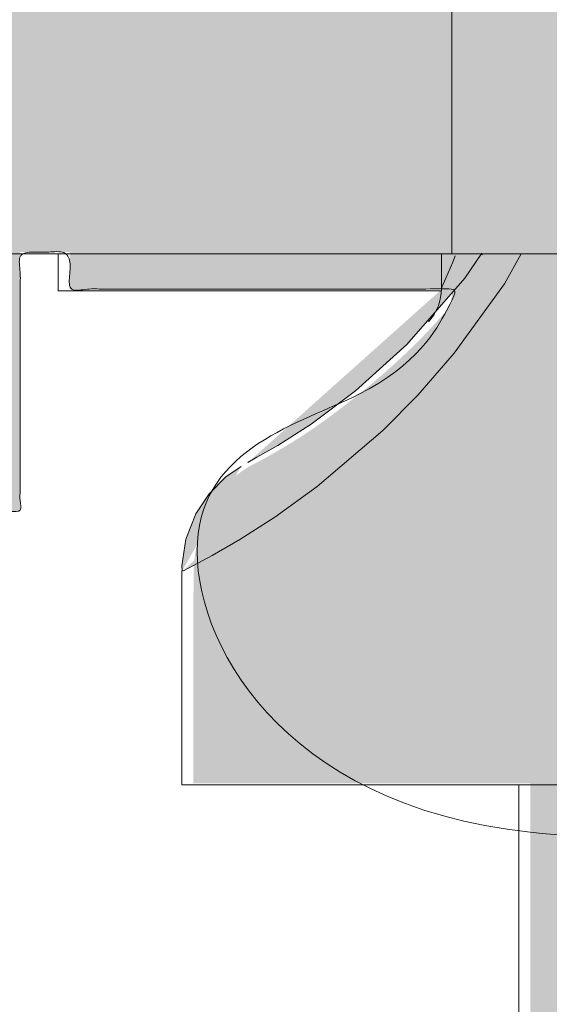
# Model space of a CAD drawing. Header units: inches. Extents: x -548 to 133, y -379 to 381.
# Tile 3 of 7: x -430 to -389, y -106 to -31. Entities that reach past the tile are written whole.
import ezdxf

# ---------------------------------------------------------------- set-up
doc = ezdxf.new("R2010")
doc.units = ezdxf.units.IN
doc.header["$LTSCALE"] = 48
doc.header["$MEASUREMENT"] = 0
doc.layers.add('None', color=7, linetype='Continuous', lineweight=5)

# ---------------------------------------------------------------- blocks, each defined once
blk = doc.blocks.new('Group')
at = {"layer": 'None', "linetype": 'Continuous', "lineweight": 0, "true_color": 0x404040, "transparency": 33554687}
h = blk.add_hatch(color=250, dxfattribs=at)
h.paths.add_polyline_path([(133.4671286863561, -105.4551965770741), (133.4671286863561, 74.07214717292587), (22.05377826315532, 74.07214717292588), (20.23061109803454, 74.03277377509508), (18.5924440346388, 73.71298325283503), (17.13927707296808, 73.11277560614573), (15.87111021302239, 72.23215083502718), (14.78794345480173, 71.07110893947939), (13.88977679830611, 69.62964991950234), (13.17661024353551, 67.90777377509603), (12.64844379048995, 65.9054805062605), (12.44438864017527, 66.30680575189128), (11.95334745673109, 67.26978035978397), (11.1753202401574, 68.79440432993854), (10.11030699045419, 70.88067766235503), (8.758307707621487, 73.52860035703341), (7.119322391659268, 76.73817241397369), (5.193351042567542, 80.50939383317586), (2.980393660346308, 84.84226461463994), (0.553611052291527, 89.57935705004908), (-2.013835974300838, 94.56324343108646), (-4.721947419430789, 99.7939237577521), (-7.570723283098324, 105.271398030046), (-10.56016356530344, 110.9956662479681), (-13.69026826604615, 116.9667284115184), (-16.96103738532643, 123.184584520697), (-20.37247092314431, 129.6492345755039), (-23.88798847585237, 136.2819647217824), (-27.47100963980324, 143.0040611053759), (-31.1215344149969, 149.8155237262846), (-34.83956280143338, 156.7163525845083), (-38.62509479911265, 163.7065476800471), (-42.47813040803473, 170.7861090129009), (-46.39866962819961, 177.9550365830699), (-50.38671245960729, 185.2133303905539), (-54.36909809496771, 192.4035627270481), (-58.27266572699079, 199.3683058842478), (-62.09741535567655, 206.107559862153), (-65.84334698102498, 212.6213246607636), (-69.5104606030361, 218.9096002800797), (-73.09875622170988, 224.9723867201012), (-76.60823383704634, 230.8096839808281), (-80.03889344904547, 236.4214920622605), (-82.05572955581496, 239.6891710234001), (-84.08336495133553, 242.9692090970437), (-86.12179963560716, 246.2616062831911), (-88.17103360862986, 249.5663625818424), (-90.23106687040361, 252.8834779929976), (-92.30189942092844, 256.2129525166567), (-94.38353126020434, 259.5547861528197), (-96.47596238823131, 262.9089789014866), (-98.5717519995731, 266.25517071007), (-100.6634592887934, 269.5730015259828), (-102.7510842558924, 272.8624713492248), (-104.8346269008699, 276.123580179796), (-106.914087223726, 279.3563280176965), (-108.9894652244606, 282.5607148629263), (-111.0607609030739, 285.7367407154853), (-113.1279742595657, 288.8844055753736), (-115.1873848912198, 291.9935294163), (-117.2352723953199, 295.0539322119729), (-119.2716367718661, 298.0656139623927), (-121.2964780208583, 301.028574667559), (-123.3097961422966, 303.9428143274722), (-125.311591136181, 306.808332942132), (-127.3018630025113, 309.6251305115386), (-129.2806117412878, 312.3932070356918), (-131.240396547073, 315.0922024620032), (-133.17377661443, 317.701756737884), (-135.0807519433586, 320.2218698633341), (-136.961322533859, 322.6525418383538), (-138.815488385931, 324.9937726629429), (-140.6432494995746, 327.2455623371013), (-142.44460587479, 329.4079108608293), (-144.219557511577, 331.4808182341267), (-144.8274735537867, 332.1845256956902), (-145.5145982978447, 332.9872717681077), (-146.280931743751, 333.8890564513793), (-147.1264738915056, 334.889879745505), (-148.0512247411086, 335.9897416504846), (-149.0551842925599, 337.1886421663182), (-150.1383525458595, 338.4865812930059), (-151.3007295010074, 339.8835590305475), (-152.5271934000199, 341.3440279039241), (-153.8026224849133, 342.8324404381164), (-155.1270167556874, 344.3487966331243), (-156.5003762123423, 345.893096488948), (-157.922700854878, 347.4653400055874), (-159.3939906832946, 349.0655271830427), (-160.914245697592, 350.6936580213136), (-162.4834658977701, 352.3497325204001), (-164.0940904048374, 354.0159769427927), (-165.7385583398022, 355.6746175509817), (-167.4168697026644, 357.3256543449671), (-169.129024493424, 358.9690873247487), (-170.8750227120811, 360.6049164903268), (-172.6548643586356, 362.2331418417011), (-174.4685494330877, 363.8537633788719), (-176.3160779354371, 365.4667811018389), (-178.1823281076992, 367.0366475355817), (-180.052178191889, 368.5278152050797), (-181.9256281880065, 369.9402841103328), (-183.8026780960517, 371.2740542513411), (-185.6833279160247, 372.5291256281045), (-187.5675776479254, 373.7054982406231), (-189.4554272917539, 374.8031720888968), (-191.3468768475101, 375.8221471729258), (-193.2123717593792, 376.7514875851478), (-195.0224795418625, 377.5801353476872), (-196.7772001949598, 378.3080904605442), (-198.4765337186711, 378.9353529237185), (-200.1204801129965, 379.4619227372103), (-201.7090393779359, 379.8877999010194), (-203.2422115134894, 380.2129844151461), (-204.7199965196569, 380.4374762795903), (-206.1455031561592, 380.5851556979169), (-207.5218401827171, 380.679902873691), (-208.8490075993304, 380.7217178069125), (-210.1270054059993, 380.7106004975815), (-211.3558336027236, 380.6465509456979), (-212.5354921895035, 380.5295691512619), (-213.6659811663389, 380.3596551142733), (-214.7473005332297, 380.1368088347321), (-215.781004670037, 379.8729704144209), (-216.7686479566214, 379.5800799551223), (-217.710230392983, 379.2581374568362), (-218.6057519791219, 378.9071429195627), (-219.4552127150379, 378.5270963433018), (-220.258612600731, 378.1179977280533), (-221.0159516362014, 377.6798470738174), (-221.7272298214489, 377.212644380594), (-222.395555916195, 376.7402698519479), (-223.0240386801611, 376.2866036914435), (-223.6126781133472, 375.8516458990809), (-224.1614742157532, 375.4353964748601), (-224.6704269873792, 375.037855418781), (-225.1395364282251, 374.6590227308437), (-225.568802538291, 374.2988984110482), (-225.9582253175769, 373.9574824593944), (-226.3413406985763, 373.5985303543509), (-226.7515625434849, 373.1857975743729), (-227.1888908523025, 372.7192841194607), (-227.6533256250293, 372.198989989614), (-228.1448668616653, 371.624915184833), (-228.6635145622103, 370.9970597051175), (-229.2092687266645, 370.3154235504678), (-229.7821293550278, 369.5800067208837), (-230.370434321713, 368.7871230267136), (-230.9625215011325, 367.9330862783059), (-231.5583908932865, 367.0178964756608), (-232.1580424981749, 366.0415536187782), (-232.7614763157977, 365.0040577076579), (-233.3686923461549, 363.9054087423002), (-233.9796905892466, 362.745606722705), (-234.5944710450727, 361.5246516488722), (-235.2072026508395, 360.2407004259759), (-235.8120543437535, 358.89190995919), (-236.4090261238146, 357.4782802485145), (-236.9981179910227, 355.9998112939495), (-237.5793299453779, 354.4565030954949), (-238.1526619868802, 352.8483556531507), (-238.7181141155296, 351.175368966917), (-239.2756863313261, 349.4375430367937), (-239.8137165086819, 347.6311916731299), (-240.3205425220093, 345.7526286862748), (-240.7961643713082, 343.8018540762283), (-241.2405820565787, 341.7788678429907), (-241.6537955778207, 339.6836699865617), (-242.0358049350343, 337.5162605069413), (-242.3866101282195, 335.2766394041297), (-242.7062111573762, 332.9648066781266), (-242.7813168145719, 332.3839947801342), (-242.8662567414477, 331.7259325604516), (-242.9610309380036, 330.9906200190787), (-243.0656394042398, 330.1780571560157), (-243.180082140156, 329.2882439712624), (-243.3043591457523, 328.3211804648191), (-243.4384704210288, 327.2768666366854), (-243.5824159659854, 326.1553024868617), (-243.7308878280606, 324.9647998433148), (-243.8785780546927, 323.713670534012), (-244.0254866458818, 322.4019145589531), (-244.1716136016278, 321.0295319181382), (-244.3169589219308, 319.5965226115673), (-244.4615226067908, 318.1028866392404), (-244.6053046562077, 316.5486240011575), (-244.7483050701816, 314.9337346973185), (-244.8878698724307, 313.2623746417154), (-245.0213450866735, 311.5386997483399), (-245.1487307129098, 309.762710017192), (-245.2700267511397, 307.9344054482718), (-245.3852332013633, 306.0537860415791), (-245.4943500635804, 304.120851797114), (-245.5973773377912, 302.1356027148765), (-245.6943150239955, 300.0980387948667), (-245.7798551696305, 298.0164718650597), (-245.8486898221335, 295.8992137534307), (-245.9008189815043, 293.7462644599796), (-245.9362426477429, 291.5576239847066), (-245.9549608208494, 289.3332923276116), (-245.9569735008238, 287.0732694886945), (-245.9422806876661, 284.7775554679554), (-245.9108823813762, 282.4461502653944), (-245.9968809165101, 275.2374914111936), (-248.8315570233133, 275.2374914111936), (-249.0946376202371, 275.2175955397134), (-249.3358854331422, 275.1579079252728), (-249.5553004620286, 275.0584285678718), (-249.7528827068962, 274.9191574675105), (-249.9286321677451, 274.7400946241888), (-250.0825488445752, 274.5212400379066), (-250.2146327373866, 274.2625937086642), (-250.3248838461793, 273.9641556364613), (-253.6868833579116, 252.9028153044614), (-255.9415627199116, 252.0508255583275), (-259.453545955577, 225.6988154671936), (-259.5088844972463, 210.5321488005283), (-258.4695575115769, 192.6441483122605), (-258.4695575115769, 164.9888138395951), (-262.9075457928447, 164.9694860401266), (-262.9075457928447, 160.6234777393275), (-265.2695453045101, 160.6234777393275), (-265.2695453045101, 156.3714839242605), (-323.6615537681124, 156.2768183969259), (-323.6635475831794, 159.1114945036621), (-369.3828672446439, 159.1114945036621), (-369.3828672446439, 156.2768183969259), (-377.7102191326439, 156.2768183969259), (-396.60820904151, 137.3788284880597), (-396.60820904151, 20.21348424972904), (-425.8995501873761, 20.21348424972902), (-425.8995501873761, 17.37881831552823), (-429.6788877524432, 17.37881831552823), (-429.6788877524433, 37.22147985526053), (-437.2382139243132, 37.22147985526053), (-437.2382139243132, 17.37881831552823), (-446.6869037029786, 17.37881831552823), (-446.6869037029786, 30.53481400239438), (-461.8049050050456, 30.53481400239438), (-466.5755348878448, 28.439487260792), (-471.7135557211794, 0.9381444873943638), (-491.2288958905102, 0.9381444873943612), (-491.2288958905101, -1.896521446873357), (-497.7835427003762, -1.896521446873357), (-497.7835427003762, -4.353186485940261), (-529.8368874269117, -4.353186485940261), (-529.8368874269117, -27.02985274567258), (-497.8995501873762, -27.02985274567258), (-497.8995501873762, -29.48718917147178), (-491.28553651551, -29.48718917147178), (-491.28553651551, -32.41652063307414), (-471.703545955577, -32.41652063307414), (-466.5755348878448, -59.91252283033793), (-461.8049050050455, -61.99118697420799), (-446.6869037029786, -61.99118697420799), (-446.7033793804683, -58.89071786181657), (-446.7151477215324, -56.20364463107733), (-446.7222087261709, -53.92996728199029), (-446.7245623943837, -52.06968581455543), (-446.7222087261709, -50.62280022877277), (-446.7151477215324, -49.58931052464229), (-446.7033793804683, -48.969216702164), (-446.6869037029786, -48.76251876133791), (-437.2382139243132, -48.76251876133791), (-437.2382139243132, -68.60519047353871), (-429.6788877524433, -68.60519047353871), (-429.6788877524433, -48.76251876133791), (-425.8995501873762, -48.76251876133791), (-425.8995501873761, -51.5971846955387), (-396.660210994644, -51.5971846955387), (-396.6639087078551, -51.87279943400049), (-396.6836688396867, -52.13064340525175), (-396.7194913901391, -52.37071660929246), (-396.771376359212, -52.59301904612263), (-396.8393237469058, -52.79755071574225), (-396.9233335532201, -52.98431161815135), (-397.0234057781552, -53.15330175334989), (-397.139540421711, -53.3045211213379), (-397.2009444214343, -53.37378687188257), (-397.292154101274, -53.47508349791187), (-397.4131694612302, -53.60841099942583), (-397.563990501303, -53.77376937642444), (-397.744617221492, -53.97115862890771), (-397.9550496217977, -54.20057875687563), (-398.1952877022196, -54.46202976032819), (-398.4653314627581, -54.75551163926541), (-398.7626203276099, -55.07271907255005), (-399.084593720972, -55.40534673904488), (-399.4312516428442, -55.75339463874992), (-399.8025940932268, -56.11686277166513), (-400.1986210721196, -56.49575113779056), (-400.6193325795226, -56.89005973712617), (-401.0647286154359, -57.29978856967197), (-401.5348091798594, -57.72493763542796), (-402.0282939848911, -58.16135427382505), (-402.5439027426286, -58.60488582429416), (-403.081635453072, -59.05553228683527), (-403.6414921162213, -59.51329366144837), (-404.2234727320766, -59.97816994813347), (-404.8275773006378, -60.45016114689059), (-405.4538058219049, -60.9292672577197), (-406.1021582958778, -61.41548828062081), (-406.7700741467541, -61.90051889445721), (-407.4549927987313, -62.3760537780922), (-408.1569142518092, -62.84209293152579), (-408.875838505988, -63.29863635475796), (-409.6117655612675, -63.74568404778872), (-410.3646954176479, -64.18323601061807), (-411.134628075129, -64.61129224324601), (-411.9215635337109, -65.02985274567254), (-412.2380172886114, -65.20405236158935), (-412.5408789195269, -65.39015104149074), (-412.8301484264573, -65.5881487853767), (-413.1058258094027, -65.79804559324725), (-413.367911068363, -66.01984146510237), (-413.6164042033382, -66.25353640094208), (-413.8513052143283, -66.49913040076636), (-414.0726141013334, -66.75662346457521), (-414.2817716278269, -67.02148565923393), (-414.4802185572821, -67.28918705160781), (-414.667954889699, -67.55972764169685), (-414.8449806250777, -67.83310742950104), (-415.0112957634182, -68.10932641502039), (-415.1669003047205, -68.38838459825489), (-415.3117942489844, -68.67028197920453), (-415.4459775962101, -68.95501855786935), (-415.5701707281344, -69.24032936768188), (-415.6850940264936, -69.52394944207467), (-415.7907474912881, -69.80587878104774), (-415.8871311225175, -70.08611738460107), (-415.9742449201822, -70.36466525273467), (-416.0520888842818, -70.64152238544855), (-416.1206630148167, -70.9166887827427), (-416.1799673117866, -71.19016444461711), (-416.231442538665, -71.45741943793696), (-416.2765294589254, -71.71392382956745), (-416.3152280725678, -71.95967761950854), (-416.3475383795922, -72.19468080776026), (-416.3734603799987, -72.41893339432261), (-416.3929940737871, -72.63243537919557), (-416.4061394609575, -72.83518676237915), (-416.41289654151, -73.02718754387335), (-416.4217720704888, -73.71834281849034), (-416.4293963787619, -74.79647783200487), (-416.435769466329, -76.26159258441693), (-416.4408913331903, -78.11368707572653), (-416.4447619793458, -80.35276130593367), (-416.4473814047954, -82.97881527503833), (-416.4487496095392, -85.99184898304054), (-416.4488665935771, -89.39186242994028), (-390.6955706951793, -89.39186242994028), (-390.6955706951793, -137.0145227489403), (-380.1788877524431, -147.5971846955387), (-384.3248838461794, -147.5971846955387), (-384.3248838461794, -154.2111983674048), (-383.3142230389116, -154.2111983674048), (-383.3142230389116, -161.8871830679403), (-383.2699038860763, -162.3329015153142), (-383.2032712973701, -162.7663906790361), (-383.1143252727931, -163.1876505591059), (-383.0030658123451, -163.5966811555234), (-382.8694929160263, -163.9934824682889), (-382.7136065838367, -164.3780544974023), (-382.5354068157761, -164.7503972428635), (-382.3348936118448, -165.1105107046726), (-382.4498272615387, -165.3377646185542), (-382.6163038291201, -165.6505179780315), (-382.834323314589, -166.0487707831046), (-383.1038857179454, -166.5325230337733), (-383.4249910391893, -167.1017747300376), (-383.7976392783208, -167.7565258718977), (-384.2218304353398, -168.4967764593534), (-384.6975645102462, -169.3225264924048), (-380.1942279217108, -171.9225224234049), (-382.5135638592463, -175.4938521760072), (-384.2389056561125, -174.5745203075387), (-389.4015440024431, -183.5171879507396), (-388.1822243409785, -184.2211877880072), (-479.1095518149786, -324.2165084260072), (-479.482991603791, -324.7243965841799), (-479.8066394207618, -325.3103881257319), (-480.0804952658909, -325.9744830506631), (-480.3045591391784, -326.7166813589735), (-480.4788310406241, -327.5369830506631), (-480.6033109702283, -328.4353881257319), (-480.6779989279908, -329.4118965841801), (-480.7028949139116, -330.4665084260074), (-480.7028949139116, -347.1831832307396), (-496.2615700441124, -373.8951786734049), (-494.6588682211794, -374.8985152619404), (-496.2615700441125, -377.6745162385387), (-494.6248919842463, -378.6198694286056), (-480.7028949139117, -354.5058557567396), (-480.6822243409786, -361.1711796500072), (-480.6691857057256, -362.3561625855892), (-480.5270628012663, -363.4817697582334), (-480.2558556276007, -364.5480011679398), (-479.855564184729, -365.5548568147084), (-479.326188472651, -366.5023366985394), (-478.6677284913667, -367.3904408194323), (-477.8801842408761, -368.2191691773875), (-476.9635557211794, -368.9885217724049), (-475.9682675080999, -369.6758774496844), (-474.9453952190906, -370.2589405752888), (-473.8949388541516, -370.7377111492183), (-472.8168984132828, -371.1121891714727), (-471.7112738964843, -371.382374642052), (-470.578065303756, -371.5482675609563), (-469.417272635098, -371.6098679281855), (-468.22889589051, -371.5671757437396), (-12.0415586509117, -371.5671757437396), (-10.93793367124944, -371.5859370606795), (-9.85405865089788, -371.4868865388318), (-8.78993358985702, -371.2700241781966), (-7.74555848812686, -370.9353499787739), (-6.7209333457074, -370.4828639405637), (-5.716058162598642, -369.9125660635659), (-4.730932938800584, -369.2244563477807), (-3.765557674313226, -368.418534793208), (-2.881640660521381, -367.5085482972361), (-2.140890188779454, -366.5079385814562), (-1.543306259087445, -365.4167056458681), (-1.088888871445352, -364.234849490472), (-0.7776380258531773, -362.9623701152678), (-0.6095537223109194, -361.5992675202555), (-0.5846359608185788, -360.145541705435), (-0.7028847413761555, -358.6011926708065), (-0.7028847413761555, -354.5058557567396), (13.21978371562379, -378.6198694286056), (14.85578021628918, -377.6745162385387), (13.25310891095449, -374.8985152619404), (14.88711159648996, -373.9478316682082), (-0.7028847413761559, -347.063839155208), (-0.7028847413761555, -329.2418583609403), (-0.7048230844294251, -328.640000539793), (-0.7556362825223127, -328.0424348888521), (-0.8553243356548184, -327.4491614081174), (-1.003887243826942, -326.8601800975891), (-1.201325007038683, -326.2754909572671), (-1.447637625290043, -325.6950939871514), (-1.74282509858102, -325.1189891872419), (-2.086887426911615, -324.5471765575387), (-3.833335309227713, -321.8562716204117), (-8.335679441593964, -314.9225542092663), (-15.59391982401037, -303.7460243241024), (-25.60805645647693, -288.3266819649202), (-38.37808933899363, -268.6645271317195), (-53.9040184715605, -244.7595598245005), (-72.1858438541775, -216.6117800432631), (-93.22356548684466, -184.2211877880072), (-92.003554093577, -183.5171879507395), (-97.20022971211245, -174.6438562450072), (-98.89155458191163, -175.4938521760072), (-101.2115619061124, -171.9225224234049), (-96.70822531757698, -169.3225264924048), (-99.10422141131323, -165.0445113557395), (-98.86672312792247, -164.7185661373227), (-98.66089128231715, -164.357724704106), (-98.48672587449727, -163.9619870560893), (-98.3442269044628, -163.5313531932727), (-98.23339437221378, -163.0658231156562), (-98.1542282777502, -162.5653968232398), (-98.10672862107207, -162.0300743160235), (-98.09089540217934, -161.4598555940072), (-98.09089540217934, -154.2111983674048), (-97.080885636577, -154.2111983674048), (-97.080885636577, -147.679846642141), (-101.1842181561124, -147.6798466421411), (-90.71021913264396, -137.0145227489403), (-90.71021913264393, -89.39186242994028), (-64.95689271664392, -89.39186242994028), (-64.97222271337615, -72.92584883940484), (-64.97825486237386, -71.81229769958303), (-65.14334939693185, -70.73430907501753), (-65.4675063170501, -69.69188296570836), (-65.95072562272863, -68.6850193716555), (-66.59300731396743, -67.71371829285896), (-67.39435139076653, -66.77797972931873), (-68.35475785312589, -65.87780368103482), (-69.47422670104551, -65.01319014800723), (-69.91905068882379, -64.70202684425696), (-70.3542745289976, -64.40366304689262), (-70.77989822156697, -64.11809875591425), (-71.19592176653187, -63.84533397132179), (-71.60234516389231, -63.58536869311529), (-71.99916841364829, -63.33820292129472), (-72.38639151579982, -63.10383665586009), (-72.7640144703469, -62.8822698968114), (-73.13837578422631, -62.66382035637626), (-73.51581396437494, -62.43880574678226), (-73.89632901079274, -62.2072260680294), (-74.27992092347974, -61.9690813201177), (-74.66658970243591, -61.72437150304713), (-75.0563353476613, -61.47309661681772), (-75.44915785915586, -61.21525666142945), (-75.84505723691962, -60.95085163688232), (-76.24720273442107, -60.67504039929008), (-76.65876360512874, -60.38298180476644), (-77.07973984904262, -60.07467585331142), (-77.51013146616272, -59.75012254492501), (-77.94993845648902, -59.4093218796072), (-78.39916082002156, -59.052273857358), (-78.8577985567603, -58.67897847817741), (-79.32585166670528, -58.28943574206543), (-79.80965865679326, -57.87396336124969), (-80.31555803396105, -57.42287904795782), (-80.84354979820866, -56.93618280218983), (-81.39363394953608, -56.41387462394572), (-81.96581048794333, -55.85595451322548), (-82.56007941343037, -55.26242247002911), (-83.17644072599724, -54.63327849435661), (-83.81489442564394, -53.96852258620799), (-83.84581311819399, -53.92864908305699), (-83.87819398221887, -53.88665384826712), (-83.91203701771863, -53.84253688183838), (-83.94734222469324, -53.79629818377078), (-83.98410960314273, -53.74793775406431), (-84.02233915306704, -53.69745559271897), (-84.06203087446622, -53.64485169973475), (-84.10318476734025, -53.59012607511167), (-84.14484252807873, -53.53322272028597), (-84.18604585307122, -53.47408563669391), (-84.22679474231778, -53.4127148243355), (-84.26708919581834, -53.34911028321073), (-84.30692921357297, -53.2832720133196), (-84.34631479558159, -53.21520001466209), (-84.38524594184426, -53.14489428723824), (-84.42372265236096, -53.07235483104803), (-84.4612657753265, -52.99755364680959), (-84.49739615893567, -52.92046273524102), (-84.53211380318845, -52.84108209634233), (-84.56541870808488, -52.75941173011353), (-84.5973108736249, -52.67545163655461), (-84.62779029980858, -52.58920181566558), (-84.65685698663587, -52.50066226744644), (-84.68451093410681, -52.40983299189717), (-84.70979383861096, -52.31665799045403), (-84.73174739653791, -52.22108126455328), (-84.75037160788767, -52.12310281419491), (-84.76566647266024, -52.02272263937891), (-84.77763199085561, -51.91994074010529), (-84.78626816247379, -51.81475711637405), (-84.79157498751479, -51.70717176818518), (-84.79355246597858, -51.5971846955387), (-47.94689312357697, -51.5971846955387), (-47.94689312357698, -48.76251876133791), (-34.71822491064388, -48.76251876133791), (-34.71822491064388, -44.03851973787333), (-23.79688905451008, -44.03851973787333), (-23.79688905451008, -37.4238550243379), (12.52244688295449, -37.4238550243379), (12.52244688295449, -96.00585575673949), (12.56933141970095, -97.01705189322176), (12.70165373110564, -97.97797794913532), (12.91941381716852, -98.88863392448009), (13.22261167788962, -99.74901981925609), (13.61124731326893, -100.5591356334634), (14.08532072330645, -101.3189813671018), (14.64483190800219, -102.0285570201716), (15.28978086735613, -102.6878625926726), (15.54648121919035, -102.9193659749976), (15.80095727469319, -103.1383779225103), (16.05320903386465, -103.3448984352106), (16.30323649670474, -103.5389275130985), (16.55103966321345, -103.7204651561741), (16.79661853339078, -103.8895113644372), (17.03997310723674, -104.0460661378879), (17.28110338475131, -104.1901294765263), (17.52016237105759, -104.3237260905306), (17.75730307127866, -104.4488806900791), (17.99252548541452, -104.5655932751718), (18.22582961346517, -104.6738638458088), (18.4572154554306, -104.77369240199), (18.68668301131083, -104.8650789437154), (18.91423228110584, -104.948023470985), (19.13986326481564, -105.0225259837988), (19.36365246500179, -105.0895988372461), (19.58567638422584, -105.1502543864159), (19.80593502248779, -105.2044926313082), (20.02442837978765, -105.2523135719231), (20.24115645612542, -105.2937172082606), (20.45611925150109, -105.3287035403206), (20.66931676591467, -105.3572725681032), (20.88074899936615, -105.3794242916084), (21.09056895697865, -105.3971834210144), (21.2989296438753, -105.4125746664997), (21.50583106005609, -105.4255980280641), (21.71127320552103, -105.4362535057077), (21.91525608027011, -105.4445410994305), (22.11777968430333, -105.4504608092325), (22.31884401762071, -105.4540126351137), (22.51844908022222, -105.4551965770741)])
h.paths.add_polyline_path([(-13.84437923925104, 91.12695076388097), (-13.03889081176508, 89.49011757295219), (-11.55308959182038, 86.51995104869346), (-9.386975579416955, 82.21645119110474), (-6.540548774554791, 76.57961800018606), (-3.013809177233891, 69.6094514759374), (1.193243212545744, 61.3059516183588), (6.080608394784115, 51.66911842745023), (11.64828636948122, 40.69895190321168), (11.64828636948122, 5.919614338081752), (-24.63171240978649, 5.919614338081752), (-24.63171240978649, 12.45028450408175), (-35.59238542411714, 12.45028450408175), (-35.59238542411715, 17.25761686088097), (-48.82105363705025, 17.25761686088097), (-48.82105363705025, 20.09228279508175), (-85.67104956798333, 20.09228279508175), (-85.67104956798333, 137.2576270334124), (-104.5690598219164, 156.1556169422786), (-119.6870611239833, 156.1556169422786), (-119.6870611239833, 179.399615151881), (-148.0337204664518, 179.399615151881), (-148.0337204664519, 156.2502824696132), (-217.0097133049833, 156.2502824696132), (-217.0097133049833, 160.5022762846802), (-219.343046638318, 160.5022762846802), (-219.343046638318, 164.8482845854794), (-223.0603724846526, 164.8482845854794), (-223.0603724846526, 192.6469499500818), (-222.0210454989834, 210.410947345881), (-222.0763840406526, 225.5776140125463), (-225.5023890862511, 251.9296241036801), (-227.843046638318, 252.7816138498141), (-231.2050461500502, 273.8429541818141), (-231.2951073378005, 274.1314428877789), (-231.4076269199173, 274.3822442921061), (-231.5426048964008, 274.5953583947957), (-231.700041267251, 274.7707851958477), (-231.8799360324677, 274.9085246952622), (-232.0822891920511, 275.0085768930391), (-232.3071007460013, 275.0709417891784), (-232.554370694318, 275.0956193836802), (-232.6498968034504, 275.0977379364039), (-232.7425969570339, 275.0997181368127), (-232.8324711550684, 275.1015599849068), (-232.9195193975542, 275.1032634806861), (-233.003741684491, 275.1048286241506), (-233.0851380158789, 275.1062554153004), (-233.1637083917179, 275.1075438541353), (-233.239452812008, 275.1086939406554), (-233.3140946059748, 275.1097336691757), (-233.3893571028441, 275.110691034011), (-233.4652403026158, 275.1115660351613), (-233.5417442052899, 275.1123586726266), (-233.6188688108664, 275.1130689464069), (-233.6966141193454, 275.1136968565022), (-233.7749801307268, 275.1142424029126), (-233.8539668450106, 275.1147055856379), (-233.9344359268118, 275.1151004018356), (-234.0172490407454, 275.1154408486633), (-234.1024061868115, 275.1157269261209), (-234.18990736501, 275.1159586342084), (-234.279752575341, 275.1161359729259), (-234.3719418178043, 275.1162589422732), (-234.4664750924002, 275.1163275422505), (-234.5633523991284, 275.1163417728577), (-234.6642970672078, 275.1163296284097), (-234.7710324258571, 275.1163191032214), (-234.8835584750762, 275.116310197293), (-235.0018752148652, 275.1163029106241), (-235.125982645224, 275.1162972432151), (-235.2558807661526, 275.1162931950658), (-235.3915695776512, 275.1162907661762), (-235.5330490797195, 275.1162899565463), (-235.5330490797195, 282.3249488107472), (-235.496536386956, 285.7573752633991), (-235.4236702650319, 289.3996558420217), (-235.3144507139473, 293.2517905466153), (-235.1688777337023, 297.3137793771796), (-234.9869513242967, 301.5856223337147), (-234.7686714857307, 306.0673194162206), (-234.5140382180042, 310.7588706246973), (-234.2230515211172, 315.6602759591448), (-234.0964874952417, 317.5335285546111), (-233.9485459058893, 319.3985370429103), (-233.7792267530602, 321.2553014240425), (-233.5885300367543, 323.1038216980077), (-233.3764557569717, 324.9440978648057), (-233.1430039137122, 326.7761299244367), (-232.8881745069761, 328.5999178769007), (-232.611967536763, 330.4154617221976), (-232.3161980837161, 332.2124919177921), (-232.0026812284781, 333.9807389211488), (-231.6714169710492, 335.7202027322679), (-231.3224053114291, 337.4308833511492), (-230.955646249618, 339.1127807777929), (-230.5711397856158, 340.7658950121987), (-230.1688859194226, 342.3902260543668), (-229.7488846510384, 343.9857739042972), (-229.3120435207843, 345.5474037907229), (-228.8592700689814, 347.0699809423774), (-228.3905642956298, 348.5535053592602), (-227.9059262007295, 349.9979770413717), (-227.4053557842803, 351.4033959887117), (-226.8888530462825, 352.7697622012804), (-226.3564179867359, 354.0970756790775), (-225.8080506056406, 355.3853364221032), (-225.2455659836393, 356.6242748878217), (-224.6707792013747, 357.8036215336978), (-224.0836902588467, 358.923376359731), (-223.4842991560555, 359.9835393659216), (-222.8726058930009, 360.9841105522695), (-222.2486104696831, 361.9250899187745), (-221.6123128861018, 362.806477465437), (-220.9637131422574, 363.6282731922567), (-220.3061884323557, 364.3901937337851), (-219.6431159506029, 365.0919557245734), (-218.9744956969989, 365.7335591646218), (-218.3003276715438, 366.3150040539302), (-217.6206118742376, 366.8362903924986), (-216.9353483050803, 367.2974181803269), (-216.2445369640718, 367.6983874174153), (-215.5481778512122, 368.0391981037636), (-214.8490580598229, 368.3308378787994), (-214.1499646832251, 368.5842943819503), (-213.4508977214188, 368.7995676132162), (-212.7518571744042, 368.9766575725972), (-212.0528430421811, 369.1155642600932), (-211.3538553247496, 369.2162876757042), (-210.6548940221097, 369.2788278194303), (-209.9559591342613, 369.3031846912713), (-209.2584442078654, 369.2948521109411), (-208.5637427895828, 369.2593238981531), (-207.8718548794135, 369.1966000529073), (-207.1827804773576, 369.1066805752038), (-206.4965195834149, 368.9895654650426), (-205.8130721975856, 368.8452547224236), (-205.1324383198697, 368.6737483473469), (-204.454617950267, 368.4750463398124), (-203.7823981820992, 368.2601363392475), (-203.1185661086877, 368.0400059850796), (-202.4631217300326, 367.8146552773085), (-201.8160650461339, 367.5840842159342), (-201.1773960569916, 367.3482928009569), (-200.5471147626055, 367.1072810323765), (-199.9252211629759, 366.8610489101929), (-199.3117152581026, 366.6095964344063), (-198.676104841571, 366.3290305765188), (-197.9878977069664, 365.9954583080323), (-197.2470938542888, 365.6088796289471), (-196.4536932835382, 365.169294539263), (-195.6076959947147, 364.6767030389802), (-194.7091019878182, 364.1311051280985), (-193.7579112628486, 363.532500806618), (-192.7541238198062, 362.8808900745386), (-191.705335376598, 362.1746192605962), (-190.6191416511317, 361.4120346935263), (-189.495542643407, 360.5931363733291), (-188.3345383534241, 359.7179243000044), (-187.1361287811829, 358.7863984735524), (-185.9003139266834, 357.798558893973), (-184.6270937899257, 356.7544055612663), (-183.3164683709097, 355.653938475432), (-181.9722355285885, 354.4963308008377), (-180.598193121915, 353.2807557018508), (-179.1943411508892, 352.0072131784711), (-177.7606796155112, 350.6757032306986), (-176.2972085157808, 349.2862258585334), (-174.8039278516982, 347.8387810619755), (-173.2808376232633, 346.3333688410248), (-171.7279378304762, 344.7699891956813), (-170.1528241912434, 343.1469884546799), (-168.5630924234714, 341.462712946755), (-166.9587425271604, 339.7171626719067), (-165.3397745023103, 337.910337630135), (-163.7061883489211, 336.0422378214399), (-162.0579840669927, 334.1128632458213), (-160.3951616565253, 332.1222139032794), (-158.7177211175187, 330.0702897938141), (-158.2412913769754, 329.4819977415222), (-157.6358775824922, 328.7357487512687), (-156.9014797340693, 327.8315428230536), (-156.0380978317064, 326.7693799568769), (-155.0457318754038, 325.5492601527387), (-153.9243818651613, 324.171183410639), (-152.6740478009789, 322.6351497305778), (-151.2947296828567, 320.9411591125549), (-149.8030453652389, 319.0895708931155), (-148.2156127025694, 317.0807444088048), (-146.5324316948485, 314.9146796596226), (-144.753502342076, 312.591376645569), (-142.8788246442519, 310.1108353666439), (-140.9083986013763, 307.4730558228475), (-138.8422242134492, 304.6780380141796), (-136.6803014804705, 301.7257819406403), (-134.430939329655, 298.6164672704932), (-132.1024466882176, 295.3502736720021), (-129.6948235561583, 291.9272011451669), (-127.2080699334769, 288.3472496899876), (-124.6421858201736, 284.6104193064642), (-121.9971712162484, 280.7167099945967), (-119.2730261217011, 276.6661217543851), (-116.4697505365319, 272.4586545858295), (-113.6039623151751, 268.0946678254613), (-110.6922793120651, 263.574520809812), (-107.7347015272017, 258.8982135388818), (-104.7312289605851, 254.0657460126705), (-101.6818616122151, 249.0771182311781), (-98.58659948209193, 243.9323301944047), (-95.44544257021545, 238.6313819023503), (-92.25839087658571, 233.1742733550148), (-91.5578311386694, 231.9669855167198), (-90.63615223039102, 230.3801218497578), (-89.49335415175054, 228.4136823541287), (-88.12943690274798, 226.0676670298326), (-86.54440048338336, 223.3420758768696), (-84.73824489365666, 220.2369088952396), (-82.71097013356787, 216.7521660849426), (-80.462576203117, 212.8878474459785), (-78.06295764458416, 208.7544419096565), (-75.58200900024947, 204.4624384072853), (-73.0197302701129, 200.011836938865), (-70.37612145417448, 195.4026375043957), (-67.6511825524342, 190.6348401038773), (-64.84491356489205, 185.7084447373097), (-61.95731449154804, 180.6234514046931), (-58.98838533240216, 175.3798601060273), (-55.9730733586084, 170.0329153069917), (-52.94632584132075, 164.6378614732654), (-49.90814278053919, 159.1946986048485), (-46.85852417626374, 153.7034267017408), (-43.79747002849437, 148.1640457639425), (-40.72498033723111, 142.5765557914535), (-37.64105510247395, 136.9409567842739), (-34.54569432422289, 131.2572487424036), (-31.50879254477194, 125.6359205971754), (-28.60024430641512, 120.1874612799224), (-25.82004960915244, 114.9118707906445), (-23.1682084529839, 109.8091491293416), (-20.64472083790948, 104.8792962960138), (-18.2495867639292, 100.1223122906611), (-15.98280623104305, 95.53819711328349)])
for points in [[(-391.3873276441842, -48.88405590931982), (-392.6706528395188, -51.17538688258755), (-396.5113103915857, -56.49606559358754), (-399.2860092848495, -59.69737988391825), (-401.9693182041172, -62.41206087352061), (-406.9799790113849, -66.70006543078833), (-410.2153305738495, -69.0320559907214), (-412.884642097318, -70.73471305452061), (-414.9906398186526, -71.95539583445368), (-416.4333074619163, -72.72938265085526), (-417.2046697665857, -73.12806429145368), (-417.2413315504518, -73.14472688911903)], [(-412.2293279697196, -64.81473014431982), (-412.2880030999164, -64.84606152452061), (-411.5933416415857, -64.4547244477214), (-409.9739975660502, -63.54271679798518), (-407.4419744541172, -61.92205029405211), (-404.0473211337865, -59.36738313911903), (-400.121336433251, -55.83672314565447), (-395.6886378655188, -50.7573876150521), (-394.3819972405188, -48.85004915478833)], [(-396.432656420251, -49.03404980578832), (-396.6206447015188, -49.53472119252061), (-397.1333400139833, -50.75472241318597), (-397.3373195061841, -51.21805045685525), (-397.4146713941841, -51.39139030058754), (-397.4806707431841, -51.53738639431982), (-397.4860011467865, -51.54805737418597)], [(-398.4679754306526, -54.08938834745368), (-398.2453191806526, -53.82072176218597), (-398.0493149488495, -53.53338859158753), (-397.8806544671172, -53.22872143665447), (-397.7399887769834, -52.91071810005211), (-397.6293116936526, -52.57938875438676), (-397.5493149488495, -52.24072501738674), (-397.5019923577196, -51.89538810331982), (-397.4860011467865, -51.54805737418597)], [(-412.7986639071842, -65.15072867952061), (-413.9653305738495, -65.96005485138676), (-415.2346583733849, -67.25672640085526), (-416.2433253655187, -68.79139436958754), (-417.0026433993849, -70.72806022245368), (-417.3173406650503, -72.75005322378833), (-417.2899969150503, -73.14806347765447)]]:
    blk.add_hatch(color=250, dxfattribs=at).paths.add_polyline_path(points)
at = {"layer": 'None', "color": 7, "linetype": 'Continuous', "lineweight": 5, "transparency": 33554687}
for p, q in [((-396.6746404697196, -48.88405590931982), (-396.6746404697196, 17.25861376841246)), ((-396.6746404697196, -48.88405590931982), (-447.5640040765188, -48.88405590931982)), ((-397.4860011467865, -51.54805737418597), (-397.4860011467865, -48.88405590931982)), ((-86.48532976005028, -48.88405590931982), (-396.6746404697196, -48.88405590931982)), ((-394.3859848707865, -48.97472363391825), (-394.3400050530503, -48.88405590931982)), ((-426.7773422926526, -51.71805045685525), (-397.4899887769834, -51.71805045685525)), ((-417.3273097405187, -73.14472688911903), (-417.3273097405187, -89.51337923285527)), ((-391.5726710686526, -89.51337923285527), (-391.5726710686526, -137.1353885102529))]:
    blk.add_line(p, q, dxfattribs=at)
at = {"layer": 'None', "color": 7, "linetype": 'Continuous', "lineweight": 5, "transparency": 33554687, "flags": 128}
for points in [[(-426.7773422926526, -48.88405590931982), (-426.7773422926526, -50.38672111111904), (-426.7773422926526, -51.38405590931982), (-426.7773422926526, -51.71805045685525)], [(-391.3873276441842, -48.88405590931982), (-392.6706528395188, -51.17538688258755), (-396.5113103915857, -56.49606559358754), (-399.2860092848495, -59.69737988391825), (-401.9693182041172, -62.41206087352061), (-406.9799790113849, -66.70006543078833), (-410.2153305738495, -69.0320559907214), (-412.884642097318, -70.73471305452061), (-414.9906398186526, -71.95539583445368), (-416.4333074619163, -72.72938265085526), (-417.2046697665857, -73.12806429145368), (-417.2413315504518, -73.14472688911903)], [(-412.2293279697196, -64.81473014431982), (-412.2880030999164, -64.84606152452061), (-411.5933416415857, -64.4547244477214), (-409.9739975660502, -63.54271679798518), (-407.4419744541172, -61.92205029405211), (-404.0473211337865, -59.36738313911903), (-400.121336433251, -55.83672314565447), (-395.6886378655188, -50.7573876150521), (-394.3819972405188, -48.85004915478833)], [(-396.432656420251, -49.03404980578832), (-396.6206447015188, -49.53472119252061), (-397.1333400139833, -50.75472241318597), (-397.3373195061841, -51.21805045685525), (-397.4146713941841, -51.39139030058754), (-397.4806707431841, -51.53738639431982), (-397.4860011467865, -51.54805737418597)], [(-398.4679754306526, -54.08938834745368), (-398.2453191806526, -53.82072176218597), (-398.0493149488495, -53.53338859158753), (-397.8806544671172, -53.22872143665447), (-397.7399887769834, -52.91071810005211), (-397.6293116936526, -52.57938875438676), (-397.5493149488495, -52.24072501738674), (-397.5019923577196, -51.89538810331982), (-397.4860011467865, -51.54805737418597)], [(-412.7986639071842, -65.15072867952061), (-413.9653305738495, -65.96005485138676), (-415.2346583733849, -67.25672640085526), (-416.2433253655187, -68.79139436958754), (-417.0026433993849, -70.72806022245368), (-417.3173406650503, -72.75005322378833), (-417.2899969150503, -73.14806347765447)], [(-417.3273097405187, -89.51337923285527), (-417.3266586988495, -89.51337923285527), (-416.939329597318, -89.51337923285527), (-415.8839910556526, -89.51337923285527), (-414.1633286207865, -89.51337923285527), (-411.7846665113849, -89.51337923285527), (-408.7559799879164, -89.51337923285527), (-405.089313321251, -89.51337923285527), (-400.7986639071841, -89.51337923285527), (-395.8993312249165, -89.51337923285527), (-390.4126368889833, -89.51337923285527), (-384.3573390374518, -89.51337923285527), (-377.7573227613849, -89.51337923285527), (-370.6386704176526, -89.51337923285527), (-363.0259995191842, -89.51337923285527), (-354.9506414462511, -89.51337923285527), (-346.4419744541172, -89.51337923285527), (-337.5346665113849, -89.51337923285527), (-328.2593165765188, -89.51337923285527), (-318.6546616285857, -89.51337923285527), (-308.755328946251, -89.51337923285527), (-298.5993230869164, -89.51337923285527), (-288.2259913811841, -89.51337923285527), (-277.6739894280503, -89.51337923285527)]]:
    blk.add_lwpolyline(points, dxfattribs=at)
at = {"layer": 'None', "color": 7, "linetype": 'Continuous', "lineweight": 5, "transparency": 33554687}
blk.add_open_spline([(133.4671286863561, -105.4551965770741), (133.4671286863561, -15.69152470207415), (133.4671286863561, 74.07214717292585), (77.76045347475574, 74.07214717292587), (22.05377826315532, 74.07214717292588), (14.39110939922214, 74.47548783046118), (12.64844379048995, 65.9054805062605), (12.40619525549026, 66.38748276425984), (-6.445407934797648, 103.29704646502), (-34.29953391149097, 156.0014226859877), (-66.47389100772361, 214.42523809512), (-80.03889344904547, 236.4214920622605), (-88.08463929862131, 249.4674896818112), (-104.8672854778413, 276.3504681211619), (-121.38866304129, 301.4183430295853), (-137.1725604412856, 323.3680710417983), (-144.219557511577, 331.4808182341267), (-146.492804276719, 334.0975708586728), (-156.1086547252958, 345.6695472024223), (-168.8582770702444, 359.0299178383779), (-183.7738788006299, 371.9036443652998), (-191.3468768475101, 375.8221471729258), (-198.9196307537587, 379.7408941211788), (-210.5203622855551, 381.1340584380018), (-218.9742387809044, 379.1395592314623), (-224.4802208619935, 375.2857295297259), (-225.9582253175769, 373.9574824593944), (-227.4364739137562, 372.629235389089), (-232.1277847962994, 366.5307780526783), (-237.0611572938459, 356.518525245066), (-241.4902153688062, 342.3565608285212), (-242.7062111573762, 332.9648066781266), (-242.9869652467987, 330.7960597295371), (-244.1778666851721, 321.5145452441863), (-245.318743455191, 308.3529241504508), (-246.0698865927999, 291.8431534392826), (-245.9108823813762, 282.4461502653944), (-245.9538816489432, 278.8418208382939), (-245.9968809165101, 275.2374914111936), (-247.4142189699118, 275.2374914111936), (-249.927544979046, 275.2374914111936), (-250.3248838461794, 273.9641556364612), (-252.0058836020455, 263.4334854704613), (-253.6868833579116, 252.9028153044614), (-254.8142230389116, 252.4768204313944), (-255.9415627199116, 252.0508255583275), (-257.6975543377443, 238.8748205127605), (-259.453545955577, 225.6988154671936), (-259.4812152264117, 218.1154821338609), (-259.5088844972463, 210.5321488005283), (-258.9892210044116, 201.5881485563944), (-258.4695575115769, 192.6441483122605), (-258.4695575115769, 178.8164810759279), (-258.4695575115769, 164.9888138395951), (-260.6885516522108, 164.9791499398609), (-262.9075457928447, 164.9694860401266), (-262.9075457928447, 162.7964818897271), (-262.9075457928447, 160.6234777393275), (-264.0885455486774, 160.6234777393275), (-265.2695453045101, 160.6234777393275), (-265.2695453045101, 158.497480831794), (-265.2695453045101, 156.3714839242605), (-294.4655495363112, 156.3241511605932), (-323.6615537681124, 156.2768183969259), (-323.6625506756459, 157.694156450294), (-323.6635475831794, 159.1114945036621), (-346.5232074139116, 159.1114945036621), (-369.3828672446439, 159.1114945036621), (-369.3828672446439, 157.694156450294), (-369.3828672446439, 156.2768183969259), (-373.5465431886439, 156.2768183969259), (-377.7102191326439, 156.2768183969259), (-387.1592140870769, 146.8278234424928), (-396.60820904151, 137.3788284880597), (-396.60820904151, 78.79615636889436), (-396.60820904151, 20.21348424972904), (-411.253879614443, 20.21348424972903), (-425.8995501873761, 20.21348424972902), (-425.8995501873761, 18.79615128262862), (-425.8995501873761, 17.37881831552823), (-427.7892189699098, 17.37881831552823), (-429.6788877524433, 17.37881831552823), (-429.6788877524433, 27.30014908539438), (-429.6788877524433, 37.22147985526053), (-433.4585508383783, 37.22147985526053), (-437.2382139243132, 37.22147985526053), (-437.2382139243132, 27.30014908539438), (-437.2382139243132, 17.37881831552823), (-441.9625588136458, 17.37881831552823), (-446.6869037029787, 17.37881831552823), (-446.6869037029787, 23.9568161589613), (-446.6869037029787, 30.53481400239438), (-454.2459043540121, 30.53481400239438), (-461.8049050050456, 30.53481400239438), (-464.1902199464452, 29.4871506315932), (-466.5755348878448, 28.439487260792), (-469.1445453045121, 14.68881587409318), (-471.7135557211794, 0.9381444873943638), (-481.4712258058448, 0.9381444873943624), (-491.2288958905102, 0.9381444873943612), (-491.2288958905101, -0.479188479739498), (-491.2288958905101, -1.896521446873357), (-494.5062192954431, -1.896521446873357), (-497.7835427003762, -1.896521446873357), (-497.7835427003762, -3.124853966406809), (-497.7835427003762, -4.353186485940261), (-513.8102150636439, -4.353186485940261), (-529.8368874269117, -4.353186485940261), (-529.8368874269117, -15.69151961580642), (-529.8368874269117, -27.02985274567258), (-513.8682188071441, -27.02985274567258), (-497.8995501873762, -27.02985274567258), (-497.8995501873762, -28.25852095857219), (-497.8995501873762, -29.48718917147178), (-494.5925433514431, -29.48718917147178), (-491.28553651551, -29.48718917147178), (-491.28553651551, -30.95185490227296), (-491.28553651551, -32.41652063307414), (-481.4945412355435, -32.41652063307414), (-471.703545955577, -32.41652063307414), (-469.1395404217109, -46.16452173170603), (-466.5755348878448, -59.91252283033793), (-464.1902199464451, -60.95185490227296), (-461.8049050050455, -61.99118697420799), (-454.2459043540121, -61.99118697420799), (-446.6869037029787, -61.99118697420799), (-446.7622210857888, -48.76251876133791), (-441.9625588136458, -48.76251876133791), (-437.2382139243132, -48.76251876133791), (-437.2382139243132, -58.68385461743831), (-437.2382139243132, -68.60519047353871), (-433.4585508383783, -68.60519047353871), (-429.6788877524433, -68.60519047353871), (-429.6788877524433, -58.68385461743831), (-429.6788877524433, -48.76251876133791), (-427.7892189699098, -48.76251876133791), (-425.8995501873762, -48.76251876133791), (-425.8995501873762, -50.1798517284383), (-425.8995501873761, -51.5971846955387), (-411.2798805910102, -51.5971846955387), (-396.660210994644, -51.5971846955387), (-396.6428770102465, -52.73518518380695), (-397.139540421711, -53.3045211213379), (-397.3255450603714, -53.51752237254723), (-399.6051178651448, -55.99350090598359), (-403.4645004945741, -59.45637436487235), (-408.7398160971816, -63.37460219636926), (-411.9215635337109, -65.02985274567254), (-413.2145628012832, -65.70285308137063), (-414.9306654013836, -67.8103938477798), (-415.9612897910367, -70.09964326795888), (-416.3986448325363, -72.28068562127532), (-416.4509010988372, -75.01784916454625), (-416.448866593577, -89.39186242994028), (-403.5722186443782, -89.39186242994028), (-390.6955706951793, -89.39186242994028), (-390.6955706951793, -113.2031925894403), (-390.6955706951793, -137.0145227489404), (-385.4372292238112, -142.3058537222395), (-380.1788877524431, -147.5971846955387), (-382.2518857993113, -147.5971846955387), (-384.3248838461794, -147.5971846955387), (-384.3248838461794, -150.9041915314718), (-384.3248838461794, -154.2111983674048), (-383.8195534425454, -154.2111983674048), (-383.3142230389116, -154.2111983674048), (-383.3142230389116, -158.0491907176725), (-383.3142230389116, -161.8871830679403), (-383.181573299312, -163.6945154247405), (-382.3348936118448, -165.1105107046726), (-382.6915423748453, -165.8485274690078), (-384.6975645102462, -169.3225264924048), (-382.4458962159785, -170.6225244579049), (-380.1942279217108, -171.9225224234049), (-381.3538958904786, -173.7081872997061), (-382.5135638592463, -175.4938521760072), (-383.3762347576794, -175.034186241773), (-384.2389056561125, -174.5745203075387), (-386.8202248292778, -179.0458541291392), (-389.4015440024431, -183.5171879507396), (-388.7918841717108, -183.8691878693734), (-388.1822243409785, -184.2211877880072), (-433.6458880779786, -254.2188481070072), (-479.1095518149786, -324.2165084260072), (-480.7028949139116, -326.0918542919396), (-480.7028949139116, -338.8248458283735), (-480.7028949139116, -347.1831832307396), (-488.482232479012, -360.5391809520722), (-496.2615700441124, -373.8951786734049), (-495.4602191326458, -374.3968469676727), (-494.6588682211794, -374.8985152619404), (-495.4602191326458, -376.2865157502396), (-496.2615700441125, -377.6745162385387), (-495.4432310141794, -378.1471928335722), (-494.6248919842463, -378.6198694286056), (-487.663893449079, -366.5628625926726), (-480.7028949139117, -354.5058557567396), (-480.6925596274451, -357.8385177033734), (-480.6822243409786, -361.1711796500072), (-480.888238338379, -366.0298629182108), (-476.9635557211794, -368.9885217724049), (-473.0375710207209, -371.9465295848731), (-468.22889589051, -371.5671757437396), (-240.1352272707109, -371.5671757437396), (-12.0415586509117, -371.5671757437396), (-7.587558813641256, -371.877844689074), (-3.765557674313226, -368.418534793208), (0.05644346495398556, -364.9598352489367), (-0.7028847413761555, -358.6011926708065), (-0.7028847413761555, -356.5535242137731), (-0.7028847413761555, -354.5058557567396), (6.258449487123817, -366.5628625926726), (13.21978371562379, -378.6198694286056), (14.03778196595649, -378.1471928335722), (14.85578021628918, -377.6745162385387), (14.05444456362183, -376.2865157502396), (13.25310891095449, -374.8985152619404), (14.07011025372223, -374.4231734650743), (14.88711159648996, -373.9478316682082), (7.092113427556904, -360.5058354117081), (-0.7028847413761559, -347.063839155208), (-0.7028847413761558, -338.1528487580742), (-0.7028847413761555, -329.2418583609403), (-0.6128884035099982, -326.8258427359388), (-2.086887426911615, -324.5471765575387), (-3.5608864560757, -322.2691817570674), (-93.22356548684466, -184.2211877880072), (-92.61355979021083, -183.8691878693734), (-92.003554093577, -183.5171879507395), (-94.60189190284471, -179.0805220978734), (-97.20022971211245, -174.6438562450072), (-98.04589214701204, -175.0688542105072), (-98.89155458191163, -175.4938521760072), (-100.051558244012, -173.7081872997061), (-101.2115619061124, -171.9225224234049), (-98.95989361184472, -170.6225244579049), (-96.70822531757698, -169.3225264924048), (-97.9062233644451, -167.1835189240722), (-99.10422141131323, -165.0445113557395), (-98.09089540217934, -163.8105229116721), (-98.09089540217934, -157.835526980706), (-98.09089540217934, -154.2111983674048), (-97.58589051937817, -154.2111983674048), (-97.080885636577, -154.2111983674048), (-97.080885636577, -150.945522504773), (-97.080885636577, -147.679846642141), (-99.1325518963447, -147.679846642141), (-101.1842181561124, -147.6798466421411), (-95.94721864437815, -142.3471846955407), (-90.71021913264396, -137.0145227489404), (-90.71021913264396, -113.2031925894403), (-90.71021913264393, -89.39186242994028), (-77.83355592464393, -89.39186242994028), (-64.95689271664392, -89.39186242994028), (-64.96455771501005, -81.15885563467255), (-64.97222271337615, -72.92584883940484), (-64.6782265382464, -68.40051924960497), (-69.47422670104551, -65.01319014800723), (-71.27272294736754, -63.74293792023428), (-74.25530599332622, -62.02160187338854), (-77.434808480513, -59.88010140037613), (-81.21689485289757, -56.69877008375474), (-83.81489442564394, -53.96852258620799), (-83.93564485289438, -53.81327203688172), (-84.2707246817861, -53.3669801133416), (-84.57672062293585, -52.77772954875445), (-84.79230124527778, -52.04193643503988), (-84.79355246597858, -51.5971846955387), (-66.37022279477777, -51.5971846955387), (-47.94689312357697, -51.5971846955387), (-47.94689312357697, -50.1798517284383), (-47.94689312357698, -48.76251876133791), (-41.33255901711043, -48.76251876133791), (-34.71822491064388, -48.76251876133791), (-34.71822491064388, -46.40051924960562), (-34.71822491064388, -44.03851973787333), (-29.25755698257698, -44.03851973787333), (-23.79688905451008, -44.03851973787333), (-23.79688905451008, -40.73118738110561), (-23.79688905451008, -37.4238550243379), (-5.637221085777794, -37.4238550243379), (12.52244688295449, -37.4238550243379), (12.52244688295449, -66.71485539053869), (12.52244688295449, -96.00585575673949), (12.53910948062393, -100.1511804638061), (15.28978086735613, -102.6878625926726), (16.32103086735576, -103.6388589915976), (18.24117590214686, -104.741399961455), (20.03855062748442, -105.3036520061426), (21.72294737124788, -105.4551965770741), (77.9927888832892, -105.4551965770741), (133.4671286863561, -105.4551965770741)], degree=2, knots=[0, 0, 0, 0.5116947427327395, 0.5116947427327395, 0.829248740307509, 0.829248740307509, 0.8729899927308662, 0.8729899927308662, 0.8756881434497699, 0.8783862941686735, 0.8810844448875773, 0.883782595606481, 0.883782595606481, 0.8853828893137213, 0.8869831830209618, 0.8885834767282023, 0.8901837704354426, 0.8901837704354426, 0.89069996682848, 0.8912161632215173, 0.8917323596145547, 0.892248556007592, 0.892248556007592, 0.8927647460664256, 0.8932809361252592, 0.8937971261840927, 0.8943133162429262, 0.8943133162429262, 0.8948295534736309, 0.8953457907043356, 0.8958620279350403, 0.896378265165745, 0.896378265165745, 0.8964974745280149, 0.8966166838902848, 0.8967358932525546, 0.8968551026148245, 0.8968551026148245, 0.8969008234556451, 0.8969008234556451, 0.896918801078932, 0.8969327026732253, 0.8969327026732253, 0.8970438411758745, 0.8970438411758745, 0.897056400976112, 0.897056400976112, 0.8971949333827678, 0.8971949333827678, 0.8972739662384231, 0.8972739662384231, 0.8973673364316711, 0.8973673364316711, 0.8975114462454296, 0.8975114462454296, 0.8975345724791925, 0.8975345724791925, 0.897557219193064, 0.897557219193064, 0.8975695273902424, 0.8975695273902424, 0.8975916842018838, 0.8975916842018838, 0.8978959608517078, 0.8978959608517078, 0.8979107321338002, 0.8979107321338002, 0.8981489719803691, 0.8981489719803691, 0.8981637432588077, 0.8981637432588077, 0.8982071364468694, 0.8982071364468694, 0.8983464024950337, 0.8983464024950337, 0.8989569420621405, 0.8989569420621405, 0.8991095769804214, 0.8991095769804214, 0.8991243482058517, 0.8991243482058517, 0.8991440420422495, 0.8991440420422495, 0.8992474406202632, 0.8992474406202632, 0.899286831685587, 0.899286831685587, 0.8993902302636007, 0.8993902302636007, 0.8994394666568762, 0.8994394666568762, 0.8995080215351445, 0.8995080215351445, 0.8995868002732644, 0.8995868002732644, 0.899613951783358, 0.899613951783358, 0.8997597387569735, 0.8997597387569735, 0.8998614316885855, 0.8998614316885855, 0.899876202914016, 0.899876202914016, 0.8999103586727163, 0.8999103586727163, 0.8999231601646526, 0.8999231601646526, 0.9000901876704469, 0.9000901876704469, 0.9002083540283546, 0.9002083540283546, 0.9003747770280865, 0.9003747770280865, 0.9003875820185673, 0.9003875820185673, 0.900422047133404, 0.900422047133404, 0.9004373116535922, 0.9004373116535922, 0.9005393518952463, 0.9005393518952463, 0.9006851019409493, 0.9006851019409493, 0.9007122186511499, 0.9007122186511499, 0.9007909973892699, 0.9007909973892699, 0.9009288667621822, 0.9095768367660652, 0.9095768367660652, 0.9277379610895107, 0.9277379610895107, 0.934656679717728, 0.934656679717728, 0.9528178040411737, 0.9528178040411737, 0.9562768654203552, 0.9562768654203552, 0.9588713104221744, 0.9588713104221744, 0.9856327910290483, 0.9856327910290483, 0.9877161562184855, 0.9877161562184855, 0.9884959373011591, 0.9892757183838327, 0.9900554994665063, 0.99083528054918, 0.99083528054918, 0.9911522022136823, 0.9914691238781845, 0.9917860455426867, 0.9921029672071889, 0.9929480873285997, 0.9929480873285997, 0.9937051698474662, 0.9937051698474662, 0.9951051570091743, 0.9951051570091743, 0.9955437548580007, 0.9955437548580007, 0.9956656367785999, 0.9956656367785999, 0.9958600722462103, 0.9958600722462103, 0.9958897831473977, 0.9958897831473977, 0.9961154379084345, 0.9961154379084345, 0.9962219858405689, 0.9962219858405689, 0.9962749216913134, 0.9962749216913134, 0.9963092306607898, 0.9963092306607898, 0.9963373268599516, 0.9963373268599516, 0.9963502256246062, 0.9963502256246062, 0.9964183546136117, 0.9964183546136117, 0.9964276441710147, 0.9964276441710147, 0.9975290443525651, 0.9975290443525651, 0.9975615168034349, 0.9976235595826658, 0.9976235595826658, 0.99773829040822, 0.99773829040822, 0.9977453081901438, 0.9977453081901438, 0.9977572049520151, 0.9977572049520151, 0.9977642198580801, 0.9977642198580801, 0.9978675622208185, 0.9978675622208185, 0.997892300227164, 0.997892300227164, 0.9979283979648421, 0.9979283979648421, 0.997964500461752, 0.997964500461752, 0.9996716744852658, 0.9996716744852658, 0.9997050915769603, 0.9997050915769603, 0.9997385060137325, 0.9997385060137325, 0.999749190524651, 0.999749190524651, 0.9998218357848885, 0.9998218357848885, 0.9998267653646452, 0.9998267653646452, 0.9998351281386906, 0.9998351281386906, 0.9998400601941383, 0.9998400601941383, 0.9999211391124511, 0.9999211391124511, 0.9999676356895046, 0.9999676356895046, 0.9999802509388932, 0.9999802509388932, 0.9999928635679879, 0.9999928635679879, 0.9999929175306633, 0.9999929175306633, 0.9999933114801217, 0.9999933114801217, 0.9999933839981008, 0.9999933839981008, 0.9999935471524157, 0.9999935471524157, 0.99999374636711, 0.99999374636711, 0.9999939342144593, 0.9999939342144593, 0.9999940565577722, 0.9999942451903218, 0.9999942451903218, 0.9999942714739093, 0.9999942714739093, 0.9999944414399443, 0.9999944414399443, 0.9999945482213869, 0.9999945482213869, 0.9999949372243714, 0.9999949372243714, 0.9999961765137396, 0.9999961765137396, 0.9999968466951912, 0.9999968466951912, 0.9999972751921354, 0.9999972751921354, 0.9999975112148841, 0.9999975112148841, 0.999997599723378, 0.999997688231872, 0.9999977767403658, 0.9999978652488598, 0.9999978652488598, 0.9999978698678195, 0.9999978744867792, 0.9999978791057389, 0.9999978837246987, 0.9999978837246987, 0.99999807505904, 0.99999807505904, 0.9999980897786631, 0.9999980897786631, 0.9999981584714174, 0.9999981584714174, 0.999998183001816, 0.999998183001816, 0.9999982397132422, 0.9999982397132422, 0.9999982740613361, 0.9999982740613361, 0.9999984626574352, 0.9999984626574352, 0.9999987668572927, 0.9999987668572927, 0.9999988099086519, 0.9999988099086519, 0.9999988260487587, 0.9999988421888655, 0.9999988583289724, 0.9999988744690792, 1, 1, 1], dxfattribs=at)

msp = doc.modelspace()

# ---------------------------------------------------------------- block references
at = {"layer": 'None', "color": 7, "transparency": 33554687}
msp.add_blockref('Group', (0, 0), dxfattribs=at)

doc.saveas('drawing.dxf')
